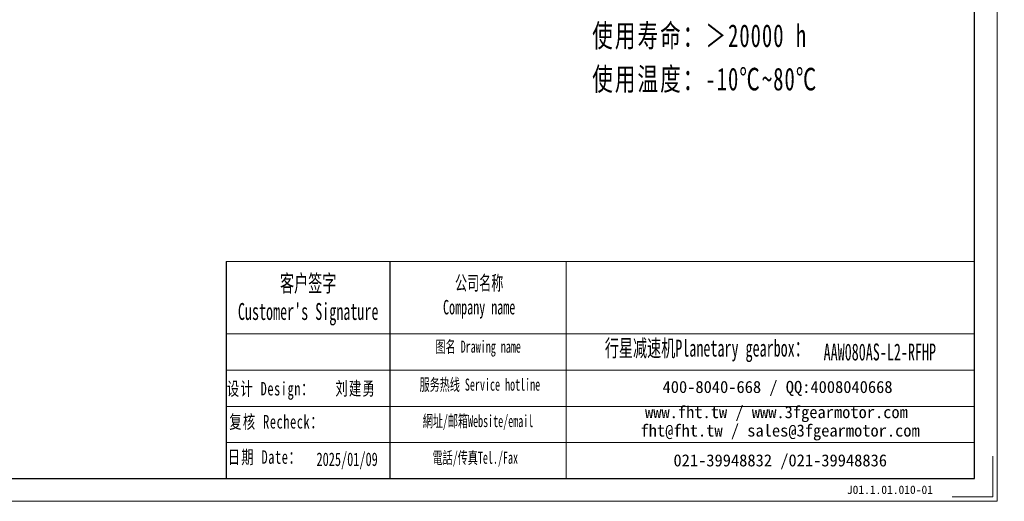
# Model space of a CAD drawing. Header units: millimetres. Extents: x -24 to 585, y -26 to 402.
# Tile 5 of 6: x 272 to 585, y -26 to 127. Entities that reach past the tile are written whole.
import ezdxf

# ---------------------------------------------------------------- set-up
doc = ezdxf.new("R2010")
doc.units = ezdxf.units.MM
doc.layers.add('6文字层', color=3, linetype='Continuous')
doc.layers.add('7标注层', color=4, linetype='Continuous')
for name, color, linetype, lineweight in [('SLD-0', 7, 'Continuous', 18), ('图框_外框线', 7, 'Continuous', 18), ('尺寸线层', 3, 'Continuous', 18)]:
    doc.layers.add(name, color=color, linetype=linetype, lineweight=lineweight)
doc.styles.add('SLDTEXTSTYLE4', font='SimSun.ttf', dxfattribs={"width": 0.611111})
doc.styles.get("Standard").update_dxf_attribs({"font": 'SimSun.ttf'})
doc.styles.add('标准', font='txt', dxfattribs={"width": 0.667})
doc.styles.add('样式 1', font='SimSun.ttf')

msp = doc.modelspace()

# ---------------------------------------------------------------- linework, layer by layer
msp.add_line((389.48312, 50.44011), (389.48312, -18.64853))
at = {"layer": '7标注层', "color": 0}
msp.add_line((337.36653, 50.44011), (337.36653, -18.63672), dxfattribs=at)
at = {"layer": '图框_外框线'}
for p, q in [((337.36653, 50.44011), (389.48312, 50.44011)), ((389.48312, 50.44011), (389.48312, -18.63672)), ((389.48312, 50.44011), (575.55432, 50.44011)), ((445.63524, 50.44011), (445.63524, -18.63672)), ((337.36653, 27.38912), (389.48312, 27.38912)), ((389.48312, 27.38912), (575.55432, 27.38912)), ((337.36653, 15.86362), (575.55432, 15.86362)), ((337.36653, 4.33812), (575.55432, 4.33812)), ((337.36653, -7.18737), (575.55432, -7.18737))]:
    msp.add_line(p, q, dxfattribs=at)
at = {"layer": '图框_外框线', "color": 3}
msp.add_lwpolyline([(-21.67024, -25.8322), (582.7498, -25.8322), (582.7498, 401.57911), (-21.67024, 401.57911)], close=True, dxfattribs=at)
at = {"layer": '图框_外框线', "color": 3, "lineweight": 25}
msp.add_lwpolyline([(14.30714, -18.63672), (575.55432, -18.63672), (575.55432, 394.38363), (14.30714, 394.38363)], close=True, dxfattribs=at)
at = {"layer": '图框_外框线', "color": 3}
msp.add_lwpolyline([(581.3107, -11.44125), (581.3107, -24.3931), (568.35884, -24.3931)], dxfattribs=at)

# ---------------------------------------------------------------- texts
at = {"layer": '6文字层', "insert": (534.90485, -20.8272), "char_height": 2.6836892, "width": 46.4862453, "attachment_point": 1, "style": '样式 1'}
msp.add_mtext('J01.1.01.010-01', dxfattribs=at)
at = {"layer": 'SLD-0', "color": 1, "attachment_point": 2}
for s, insert, char_height, width, style in [("{\\fSimSun|b1|i0|c134|p2;客户签字\\PCustomer's Signature}", (363.51466, 46.17559), 5.378565, 66.9099026, 'SLDTEXTSTYLE4'), ('{\\fSimSun|b1|i0|c134|p2;公司名称\\PCompany name}', (417.91531, 45.89007), 4.6101985, 59.6876766, 'SLDTEXTSTYLE4'), ('{\\fSimSun|b1|i0|c134|p2;图名 Drawing name}', (417.60019, 25.26456), 3.8418321, 49.1319781, 'SLDTEXTSTYLE4'), ('{\\fSimSun|b1|i0|c134|p2;  \\H1.1667x;行星减速机Planetary gearbox\\fSimSun|b0|i0|c134|p2;：}', (488.42677, 25.56091), 4.6101985, 72.5075431, 'SLDTEXTSTYLE4'), ('\\pt26.89282;AAW080AS-L2-RFHP', (545.3838, 24.33688), 5.378565, 39.1423985, 'SLDTEXTSTYLE4'), ('{\\fNSimSun|b0|i0|c134|p49;\\T1.1;设计 \\fNSimSun|b0|i0|c0|p49;Design\\fNSimSun|b0|i0|c134|p49;：}', (351.5887, 12.12088), 4.2939027, 34.3208543, '标准'), ('{\\fNSimSun|b0|i0|c134|p49;\\T1.1;刘建勇}', (378.6174, 12.18983), 4.2939027, 34.3208543, '标准'), ('{\\fSimSun|b1|i0|c134|p2;服务热线 Service hotline}', (418.14498, 13.18399), 3.8418321, 54.7377436, 'SLDTEXTSTYLE4'), ('{\\fNSimSun|b0|i0|c134|p49;\\T1.1;复核 \\fNSimSun|b0|i0|c0|p49;Recheck\\fNSimSun|b0|i0|c134|p49;：}', (353.4543, 1.59897), 4.2939027, 34.3208543, '标准'), ('{\\fSimSun|b1|i0|c134|p2;網址/邮箱Website/email}', (417.54678, 1.60915), 3.8418321, 56.976839, 'SLDTEXTSTYLE4'), ('{\\fNSimSun|b0|i0|c134|p49;\\T1.1;日期 Date：}', (349.7295, -9.61352), 4.2939027, 34.3208543, '标准'), ('{\\fNSimSun|b0|i0|c134|p49;2025/01/09}', (375.90555, -10.31215), 4.2939027, 34.3208543, '标准'), ('{\\fSimSun|b1|i0|c134|p2;電話/传真Tel./Fax}', (416.68603, -10.05593), 3.8418321, 57.6621034, 'SLDTEXTSTYLE4')]:
    msp.add_mtext(s, dxfattribs=dict(at, insert=insert, char_height=char_height, width=width, style=style))
at = {"layer": 'SLD-0', "color": 1, "char_height": 3.8418321, "attachment_point": 2}
for s, insert, width in [('{\\fSimSun|b1|i0|c134|p2;400-8040-668 / QQ:4008040668}', (512.8476, 12.44991), 111.8565141), ('{\\fSimSun|b1|i0|c134|p2;www.fht.tw / www.3fgearmotor.com }', (512.49336, 4.44789), 111.9824336), ('\\pt46.10199;{\\fSimSun|b1|i0|c134|p2;fht@fht.tw / sales@3fgearmotor.com }', (513.6642, -1.40221), 111.9824336), ('{\\fSimSun|b1|i0|c134|p2;021-39948832 /021-39948836 }', (513.70437, -10.89592), 85.5070592)]:
    msp.add_mtext(s, dxfattribs=dict(at, insert=insert, width=width))
at = {"layer": '尺寸线层', "insert": (453.87126, 236.30937), "char_height": 4.2, "width": 107.2555159, "attachment_point": 1, "line_spacing_factor": 1.15057, "style": '标准'}
msp.add_mtext('{\\fNSimSun|b0|i0|c134|p49;\\H1.71429x;\\T1.1;性能参数：\\P减速比：1:30-100\\P额定输出力矩：49-78.5 N.m\\P最大加速力矩：2.5倍额定扭矩\\P额定输入转速：3000 rpm\\P容许径向力：3900 N\\P容许轴向力：3900 N\\P回程间隙：≤12 arcmin\\P使用寿命：＞20000 h\\P使用温度：-10℃~80℃}', dxfattribs=at)

doc.saveas('drawing.dxf')
